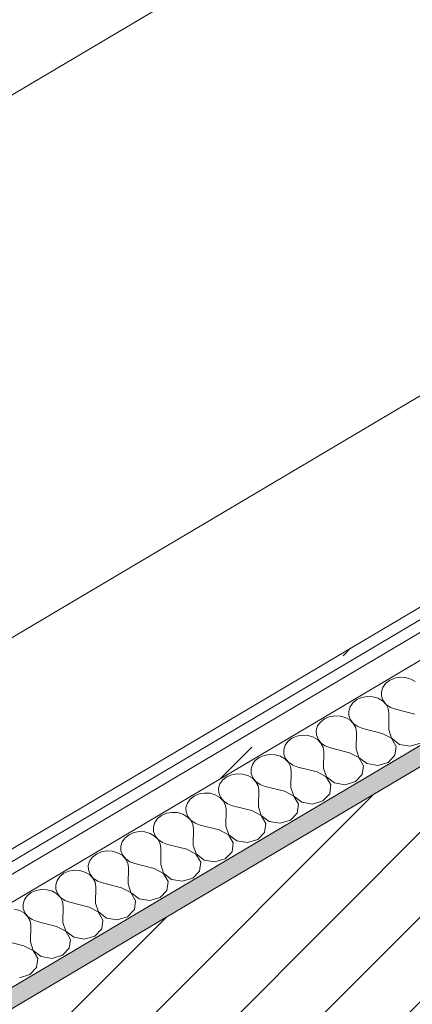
# Model space of a CAD drawing. Header units: millimetres. Extents: x -36631 to 27388, y -24993 to 6945.
# Tile 65 of 256: x -12112 to -11915, y -7712 to -7219. Entities that reach past the tile are written whole.
import ezdxf

# ---------------------------------------------------------------- set-up
doc = ezdxf.new("R2010")
doc.units = ezdxf.units.MM
doc.header["$MEASUREMENT"] = 0
doc.linetypes.add('Wipeout_Contour', pattern=[1000, 0, -1000])
for name, color, linetype in [('12_FAÇ_Façana', 7, 'Continuous'), ('Nuevo_08_E_Envans secs', 7, 'Continuous'), ('Nuevo_09_EI_Mobiliari general', 7, 'Continuous')]:
    doc.layers.add(name, color=color, linetype=linetype)
for name, color, linetype, lineweight, true_color in [('12_FAÇ_Façana_Pluma_Nº__176', 7, 'Continuous', 15, 0x93a0c6), ('Nuevo_08_E_Envans secs_Pluma_Nº__102', 7, 'Continuous', 5, 0xcccccc), ('Nuevo_08_E_Envans secs_Pluma_Nº__171', 171, 'Continuous', 13, 0xaaaaff), ('Nuevo_08_E_Envans secs_Pluma_Nº__177', 7, 'Continuous', 15, 0xf7e046)]:
    doc.layers.add(name, color=color, linetype=linetype, lineweight=lineweight, true_color=true_color)
for name, color, linetype, lineweight in [('12_FAÇ_Façana_Pluma_Nº__2', 8, 'Continuous', 5), ('12_FAÇ_Façana_Pluma_Nº__7', 7, 'Continuous', 5), ('Nuevo_08_E_Envans secs_Pluma_Nº__1', 7, 'Continuous', 5), ('Nuevo_09_EI_Mobiliari general_Pluma_Nº__1', 7, 'Continuous', 5)]:
    doc.layers.add(name, color=color, linetype=linetype, lineweight=lineweight)
pattern_1 = [(45, (0, 0), (-183.8478, 183.8478), [195, -65]), (45, (7e-14, 183.85), (-183.8478, 183.8478), [195, -65])]

# ---------------------------------------------------------------- blocks, each defined once
blk = doc.blocks.new('Elem Sección_78_1')
at = {"layer": '12_FAÇ_Façana_Pluma_Nº__176', "linetype": 'Continuous', "lineweight": 0, "true_color": 0x495063}
blk.add_hatch(color=251, dxfattribs=at).paths.add_polyline_path([(-13789.9, -8695.06), (-13783.66, -8702.05), (-11380.21, -7278.72), (-11386.45, -7271.74)])
at = {"layer": '12_FAÇ_Façana_Pluma_Nº__2', "linetype": 'Continuous', "lineweight": 5}
h = blk.add_hatch(dxfattribs=at)
h.set_pattern_fill('Ceramic_0001', color=8, style=0, pattern_type=2)
h.set_pattern_definition([(45, (0, 0), (-21.213203, 21.213203), [])])
h.paths.add_polyline_path([(-13783.66, -8702.05), (-13649.45, -8852.22), (-11246.01, -7428.9), (-11380.21, -7278.72)])
at = {"layer": '12_FAÇ_Façana_Pluma_Nº__7', "color": 7, "linetype": 'Continuous', "lineweight": 5}
blk.add_line((-11380.21, -7278.72), (-13783.66, -8702.05), dxfattribs=at)
at = {"layer": '12_FAÇ_Façana_Pluma_Nº__7', "color": 7, "linetype": 'Continuous', "lineweight": 5, "flags": 128}
blk.add_lwpolyline([(-11386.45, -7271.74), (-13010.64, -8233.58), (-13070.71, -8269.16), (-13789.9, -8695.06)], dxfattribs=at)
blk = doc.blocks.new('*X398')
at = {"layer": 'Nuevo_08_E_Envans secs_Pluma_Nº__102', "color": 254, "linetype": 'Continuous', "lineweight": 5, "true_color": 0xcccccc}
for p, q in [((-11928.69, -7551.53), (-11930.09, -7553.49)), ((-11926.69, -7549.96), (-11928.69, -7551.53)), ((-11924.23, -7548.89), (-11926.69, -7549.96)), ((-11921.5, -7548.4), (-11924.23, -7548.89)), ((-11918.72, -7548.55), (-11921.5, -7548.4)), ((-11916.09, -7549.3), (-11918.72, -7548.55)), ((-11913.81, -7550.62), (-11916.09, -7549.3)), ((-11930.09, -7553.49), (-11930.78, -7555.69)), ((-11930.78, -7555.69), (-11930.71, -7557.96)), ((-11945.04, -7561.21), (-11946.44, -7563.17)), ((-11943.03, -7559.64), (-11945.04, -7561.21)), ((-11940.57, -7558.57), (-11943.03, -7559.64)), ((-11937.85, -7558.09), (-11940.57, -7558.57)), ((-11935.06, -7558.23), (-11937.85, -7558.09)), ((-11932.44, -7558.98), (-11935.06, -7558.23)), ((-11930.16, -7560.3), (-11932.44, -7558.98)), ((-11930.71, -7557.96), (-11929.88, -7560.13)), ((-11928.41, -7562.07), (-11930.16, -7560.3)), ((-11929.88, -7560.13), (-11928.35, -7562.03)), ((-11927.33, -7564.16), (-11928.41, -7562.07)), ((-11928.35, -7562.03), (-11926.24, -7563.51)), ((-11946.44, -7563.17), (-11947.13, -7565.37)), ((-11947.13, -7565.37), (-11947.06, -7567.64)), ((-11926.98, -7566.41), (-11927.33, -7564.16)), ((-11927.13, -7574.63), (-11926.98, -7566.41)), ((-11926.24, -7563.51), (-11923.71, -7564.47)), ((-11914.05, -7566.89), (-11923.71, -7564.47)), ((-11961.39, -7570.89), (-11962.79, -7572.86)), ((-11959.38, -7569.32), (-11961.39, -7570.89)), ((-11956.92, -7568.25), (-11959.38, -7569.32)), ((-11954.19, -7567.77), (-11956.92, -7568.25)), ((-11951.41, -7567.91), (-11954.19, -7567.77)), ((-11948.78, -7568.66), (-11951.41, -7567.91)), ((-11946.51, -7569.98), (-11948.78, -7568.66)), ((-11947.06, -7567.64), (-11946.22, -7569.81)), ((-11944.76, -7571.75), (-11946.51, -7569.98)), ((-11946.22, -7569.81), (-11944.69, -7571.71)), ((-11943.67, -7573.84), (-11944.76, -7571.75)), ((-11944.69, -7571.71), (-11942.59, -7573.19)), ((-11962.79, -7572.86), (-11963.48, -7575.05)), ((-11963.48, -7575.05), (-11963.4, -7577.32)), ((-11943.33, -7576.09), (-11943.67, -7573.84)), ((-11943.48, -7584.31), (-11943.33, -7576.09)), ((-11942.59, -7573.19), (-11940.06, -7574.15)), ((-11930.4, -7576.57), (-11940.06, -7574.15)), ((-11925.76, -7579.02), (-11930.4, -7576.57)), ((-11927.13, -7574.63), (-11925.7, -7578.98)), ((-11977.73, -7580.57), (-11979.14, -7582.54)), ((-11975.73, -7579), (-11977.73, -7580.57)), ((-11973.27, -7577.93), (-11975.73, -7579)), ((-11970.54, -7577.45), (-11973.27, -7577.93)), ((-11967.76, -7577.59), (-11970.54, -7577.45)), ((-11965.13, -7578.35), (-11967.76, -7577.59)), ((-11962.85, -7579.66), (-11965.13, -7578.35)), ((-11963.4, -7577.32), (-11962.57, -7579.49)), ((-11961.11, -7581.43), (-11962.85, -7579.66)), ((-11962.57, -7579.49), (-11961.04, -7581.39)), ((-11960.02, -7583.52), (-11961.11, -7581.43)), ((-11961.04, -7581.39), (-11958.93, -7582.87)), ((-11923.4, -7583.08), (-11925.76, -7579.02)), ((-11925.7, -7578.98), (-11921.68, -7582.06)), ((-11916.26, -7582.96), (-11911.08, -7581.4)), ((-11979.14, -7582.54), (-11979.83, -7584.74)), ((-11979.83, -7584.74), (-11979.75, -7587)), ((-11959.68, -7585.77), (-11960.02, -7583.52)), ((-11959.82, -7594), (-11959.68, -7585.77)), ((-11958.93, -7582.87), (-11956.41, -7583.83)), ((-11946.75, -7586.25), (-11956.41, -7583.83)), ((-11942.11, -7588.7), (-11946.75, -7586.25)), ((-11943.48, -7584.31), (-11942.05, -7588.66)), ((-11924.02, -7587.55), (-11923.4, -7583.08)), ((-11921.68, -7582.06), (-11916.26, -7582.96)), ((-11994.08, -7590.25), (-11995.48, -7592.22)), ((-11992.07, -7588.68), (-11994.08, -7590.25)), ((-11989.61, -7587.61), (-11992.07, -7588.68)), ((-11986.89, -7587.13), (-11989.61, -7587.61)), ((-11984.11, -7587.27), (-11986.89, -7587.13)), ((-11981.48, -7588.03), (-11984.11, -7587.27)), ((-11979.2, -7589.34), (-11981.48, -7588.03)), ((-11979.75, -7587), (-11978.92, -7589.17)), ((-11977.45, -7591.11), (-11979.2, -7589.34)), ((-11978.92, -7589.17), (-11977.39, -7591.07)), ((-11976.37, -7593.2), (-11977.45, -7591.11)), ((-11977.39, -7591.07), (-11975.28, -7592.55)), ((-11939.75, -7592.76), (-11942.11, -7588.7)), ((-11942.05, -7588.66), (-11938.02, -7591.74)), ((-11938.02, -7591.74), (-11932.61, -7592.64)), ((-11932.61, -7592.64), (-11927.43, -7591.09)), ((-11927.43, -7591.09), (-11924.02, -7587.55)), ((-11995.48, -7592.22), (-11996.17, -7594.42)), ((-11996.17, -7594.42), (-11996.1, -7596.69)), ((-11996.1, -7596.69), (-11995.26, -7598.85)), ((-11976.02, -7595.45), (-11976.37, -7593.2)), ((-11976.17, -7603.68), (-11976.02, -7595.45)), ((-11975.28, -7592.55), (-11972.75, -7593.51)), ((-11963.09, -7595.93), (-11972.75, -7593.51)), ((-11958.46, -7598.38), (-11963.09, -7595.93)), ((-11959.82, -7594), (-11958.39, -7598.34)), ((-11940.36, -7597.23), (-11939.75, -7592.76)), ((-12010.43, -7599.94), (-12011.83, -7601.9)), ((-12008.42, -7598.36), (-12010.43, -7599.94)), ((-12005.96, -7597.29), (-12008.42, -7598.36)), ((-12003.24, -7596.81), (-12005.96, -7597.29)), ((-12000.45, -7596.95), (-12003.24, -7596.81)), ((-11997.82, -7597.71), (-12000.45, -7596.95)), ((-11995.55, -7599.02), (-11997.82, -7597.71)), ((-11993.8, -7600.79), (-11995.55, -7599.02)), ((-11995.26, -7598.85), (-11993.74, -7600.75)), ((-11992.71, -7602.88), (-11993.8, -7600.79)), ((-11993.74, -7600.75), (-11991.63, -7602.23)), ((-11956.1, -7602.44), (-11958.46, -7598.38)), ((-11958.39, -7598.34), (-11954.37, -7601.42)), ((-11954.37, -7601.42), (-11948.96, -7602.32)), ((-11948.96, -7602.32), (-11943.77, -7600.77)), ((-11943.77, -7600.77), (-11940.36, -7597.23)), ((-12019.58, -7606.49), (-12022.31, -7606.97)), ((-12016.8, -7606.63), (-12019.58, -7606.49)), ((-12014.17, -7607.39), (-12016.8, -7606.63)), ((-12011.83, -7601.9), (-12012.52, -7604.1)), ((-12012.52, -7604.1), (-12012.45, -7606.37)), ((-12012.45, -7606.37), (-12011.61, -7608.53)), ((-11992.37, -7605.13), (-11992.71, -7602.88)), ((-11992.52, -7613.36), (-11992.37, -7605.13)), ((-11991.63, -7602.23), (-11989.1, -7603.19)), ((-11979.44, -7605.61), (-11989.1, -7603.19)), ((-11974.81, -7608.06), (-11979.44, -7605.61)), ((-11976.17, -7603.68), (-11974.74, -7608.02)), ((-11956.71, -7606.91), (-11956.1, -7602.44)), ((-12026.77, -7609.62), (-12028.18, -7611.58)), ((-12024.77, -7608.04), (-12026.77, -7609.62)), ((-12022.31, -7606.97), (-12024.77, -7608.04)), ((-12011.9, -7608.7), (-12014.17, -7607.39)), ((-12010.15, -7610.47), (-12011.9, -7608.7)), ((-12011.61, -7608.53), (-12010.08, -7610.43)), ((-12009.06, -7612.56), (-12010.15, -7610.47)), ((-12010.08, -7610.43), (-12007.97, -7611.92)), ((-11972.44, -7612.12), (-11974.81, -7608.06)), ((-11974.74, -7608.02), (-11970.72, -7611.1)), ((-11970.72, -7611.1), (-11965.31, -7612)), ((-11965.31, -7612), (-11960.12, -7610.45)), ((-11960.12, -7610.45), (-11956.71, -7606.91)), ((-12035.93, -7616.17), (-12038.65, -7616.65)), ((-12033.15, -7616.31), (-12035.93, -7616.17)), ((-12030.52, -7617.07), (-12033.15, -7616.31)), ((-12028.18, -7611.58), (-12028.87, -7613.78)), ((-12028.87, -7613.78), (-12028.79, -7616.05)), ((-12028.79, -7616.05), (-12027.96, -7618.21)), ((-12008.72, -7614.81), (-12009.06, -7612.56)), ((-12008.87, -7623.04), (-12008.72, -7614.81)), ((-12007.97, -7611.92), (-12005.45, -7612.88)), ((-11995.79, -7615.29), (-12005.45, -7612.88)), ((-11991.15, -7617.74), (-11995.79, -7615.29)), ((-11992.52, -7613.36), (-11991.09, -7617.7)), ((-11973.06, -7616.59), (-11972.44, -7612.12)), ((-12044.52, -7621.26), (-12045.21, -7623.46)), ((-12043.12, -7619.3), (-12044.52, -7621.26)), ((-12041.11, -7617.72), (-12043.12, -7619.3)), ((-12038.65, -7616.65), (-12041.11, -7617.72)), ((-12028.24, -7618.38), (-12030.52, -7617.07)), ((-12026.5, -7620.15), (-12028.24, -7618.38)), ((-12027.96, -7618.21), (-12026.43, -7620.11)), ((-12025.41, -7622.24), (-12026.5, -7620.15)), ((-12026.43, -7620.11), (-12024.32, -7621.6)), ((-11988.79, -7621.8), (-11991.15, -7617.74)), ((-11991.09, -7617.7), (-11987.06, -7620.78)), ((-11987.06, -7620.78), (-11981.65, -7621.68)), ((-11981.65, -7621.68), (-11976.47, -7620.13)), ((-11976.47, -7620.13), (-11973.06, -7616.59)), ((-12055, -7626.33), (-12057.46, -7627.4)), ((-12052.28, -7625.85), (-12055, -7626.33)), ((-12049.49, -7625.99), (-12052.28, -7625.85)), ((-12046.86, -7626.75), (-12049.49, -7625.99)), ((-12045.21, -7623.46), (-12045.14, -7625.73)), ((-12045.14, -7625.73), (-12044.31, -7627.89)), ((-12025.06, -7624.49), (-12025.41, -7622.24)), ((-12025.21, -7632.72), (-12025.06, -7624.49)), ((-12024.32, -7621.6), (-12021.79, -7622.56)), ((-12012.13, -7624.97), (-12021.79, -7622.56)), ((-12007.5, -7627.42), (-12012.13, -7624.97)), ((-12008.87, -7623.04), (-12007.43, -7627.38)), ((-11992.81, -7629.81), (-11989.41, -7626.27)), ((-11989.41, -7626.27), (-11988.79, -7621.8)), ((-12060.87, -7630.94), (-12061.56, -7633.14)), ((-12059.47, -7628.98), (-12060.87, -7630.94)), ((-12057.46, -7627.4), (-12059.47, -7628.98)), ((-12044.59, -7628.06), (-12046.86, -7626.75)), ((-12042.84, -7629.83), (-12044.59, -7628.06)), ((-12044.31, -7627.89), (-12042.78, -7629.79)), ((-12041.76, -7631.92), (-12042.84, -7629.83)), ((-12042.78, -7629.79), (-12040.67, -7631.28)), ((-12040.67, -7631.28), (-12038.14, -7632.24)), ((-12005.14, -7631.48), (-12007.5, -7627.42)), ((-12007.43, -7627.38), (-12003.41, -7630.46)), ((-12003.41, -7630.46), (-11998, -7631.36)), ((-11998, -7631.36), (-11992.81, -7629.81)), ((-12071.35, -7636.01), (-12073.81, -7637.08)), ((-12068.62, -7635.53), (-12071.35, -7636.01)), ((-12065.84, -7635.67), (-12068.62, -7635.53)), ((-12063.21, -7636.43), (-12065.84, -7635.67)), ((-12061.56, -7633.14), (-12061.49, -7635.41)), ((-12061.49, -7635.41), (-12060.65, -7637.57)), ((-12041.41, -7634.17), (-12041.76, -7631.92)), ((-12041.56, -7642.4), (-12041.41, -7634.17)), ((-12028.48, -7634.65), (-12038.14, -7632.24)), ((-12023.85, -7637.1), (-12028.48, -7634.65)), ((-12025.21, -7632.72), (-12023.78, -7637.06)), ((-12009.16, -7639.49), (-12005.75, -7635.95)), ((-12005.75, -7635.95), (-12005.14, -7631.48)), ((-12077.22, -7640.62), (-12077.91, -7642.82)), ((-12075.82, -7638.66), (-12077.22, -7640.62)), ((-12073.81, -7637.08), (-12075.82, -7638.66)), ((-12060.94, -7637.74), (-12063.21, -7636.43)), ((-12059.19, -7639.51), (-12060.94, -7637.74)), ((-12060.65, -7637.57), (-12059.12, -7639.47)), ((-12058.1, -7641.6), (-12059.19, -7639.51)), ((-12059.12, -7639.47), (-12057.02, -7640.96)), ((-12057.02, -7640.96), (-12054.49, -7641.92)), ((-12021.48, -7641.16), (-12023.85, -7637.1)), ((-12023.78, -7637.06), (-12019.76, -7640.14)), ((-12022.1, -7645.63), (-12021.48, -7641.16)), ((-12019.76, -7640.14), (-12014.35, -7641.04)), ((-12014.35, -7641.04), (-12009.16, -7639.49)), ((-12087.7, -7645.69), (-12090.16, -7646.76)), ((-12084.97, -7645.21), (-12087.7, -7645.69)), ((-12082.19, -7645.35), (-12084.97, -7645.21)), ((-12079.56, -7646.11), (-12082.19, -7645.35)), ((-12077.28, -7647.42), (-12079.56, -7646.11)), ((-12077.91, -7642.82), (-12077.83, -7645.09)), ((-12077.83, -7645.09), (-12077, -7647.26)), ((-12057.76, -7643.85), (-12058.1, -7641.6)), ((-12057.91, -7652.08), (-12057.76, -7643.85)), ((-12044.83, -7644.34), (-12054.49, -7641.92)), ((-12040.19, -7646.78), (-12044.83, -7644.34)), ((-12041.56, -7642.4), (-12040.13, -7646.74)), ((-12025.51, -7649.17), (-12022.1, -7645.63)), ((-12093.57, -7650.3), (-12094.25, -7652.5)), ((-12092.16, -7648.34), (-12093.57, -7650.3)), ((-12090.16, -7646.76), (-12092.16, -7648.34)), ((-12075.54, -7649.19), (-12077.28, -7647.42)), ((-12077, -7647.26), (-12075.47, -7649.15)), ((-12074.45, -7651.28), (-12075.54, -7649.19)), ((-12075.47, -7649.15), (-12073.36, -7650.64)), ((-12073.36, -7650.64), (-12070.84, -7651.6)), ((-12037.83, -7650.84), (-12040.19, -7646.78)), ((-12040.13, -7646.74), (-12036.11, -7649.82)), ((-12038.45, -7655.31), (-12037.83, -7650.84)), ((-12036.11, -7649.82), (-12030.69, -7650.72)), ((-12030.69, -7650.72), (-12025.51, -7649.17)), ((-12104.04, -7655.37), (-12106.5, -7656.44)), ((-12101.32, -7654.89), (-12104.04, -7655.37)), ((-12098.53, -7655.04), (-12101.32, -7654.89)), ((-12095.91, -7655.79), (-12098.53, -7655.04)), ((-12093.63, -7657.1), (-12095.91, -7655.79)), ((-12094.25, -7652.5), (-12094.18, -7654.77)), ((-12094.18, -7654.77), (-12093.35, -7656.94)), ((-12074.11, -7653.53), (-12074.45, -7651.28)), ((-12074.25, -7661.76), (-12074.11, -7653.53)), ((-12061.18, -7654.02), (-12070.84, -7651.6)), ((-12056.54, -7656.46), (-12061.18, -7654.02)), ((-12057.91, -7652.08), (-12056.48, -7656.42)), ((-12041.86, -7658.85), (-12038.45, -7655.31)), ((-12109.91, -7659.98), (-12110.6, -7662.18)), ((-12108.51, -7658.02), (-12109.91, -7659.98)), ((-12106.5, -7656.44), (-12108.51, -7658.02)), ((-12091.88, -7658.87), (-12093.63, -7657.1)), ((-12093.35, -7656.94), (-12091.82, -7658.83)), ((-12090.8, -7660.96), (-12091.88, -7658.87)), ((-12091.82, -7658.83), (-12089.71, -7660.32)), ((-12090.45, -7663.22), (-12090.8, -7660.96)), ((-12089.71, -7660.32), (-12087.18, -7661.28)), ((-12054.18, -7660.53), (-12056.54, -7656.46)), ((-12056.48, -7656.42), (-12052.45, -7659.5)), ((-12054.79, -7664.99), (-12054.18, -7660.53)), ((-12052.45, -7659.5), (-12047.04, -7660.4)), ((-12047.04, -7660.4), (-12041.86, -7658.85)), ((-12112.25, -7665.47), (-12114.88, -7664.72)), ((-12109.98, -7666.79), (-12112.25, -7665.47)), ((-12110.6, -7662.18), (-12110.53, -7664.45)), ((-12110.53, -7664.45), (-12109.69, -7666.62)), ((-12090.6, -7671.44), (-12090.45, -7663.22)), ((-12077.52, -7663.7), (-12087.18, -7661.28)), ((-12072.89, -7666.14), (-12077.52, -7663.7)), ((-12074.25, -7661.76), (-12072.82, -7666.1)), ((-12058.2, -7668.53), (-12054.79, -7664.99)), ((-12108.23, -7668.55), (-12109.98, -7666.79)), ((-12109.69, -7666.62), (-12108.16, -7668.51)), ((-12107.14, -7670.64), (-12108.23, -7668.55)), ((-12108.16, -7668.51), (-12106.06, -7670)), ((-12106.8, -7672.9), (-12107.14, -7670.64)), ((-12106.06, -7670), (-12103.53, -7670.96)), ((-12070.53, -7670.21), (-12072.89, -7666.14)), ((-12072.82, -7666.1), (-12068.8, -7669.18)), ((-12071.14, -7674.67), (-12070.53, -7670.21)), ((-12068.8, -7669.18), (-12063.39, -7670.08)), ((-12063.39, -7670.08), (-12058.2, -7668.53)), ((-12106.95, -7681.12), (-12106.8, -7672.9)), ((-12093.87, -7673.38), (-12103.53, -7670.96)), ((-12089.24, -7675.82), (-12093.87, -7673.38)), ((-12090.6, -7671.44), (-12089.17, -7675.78)), ((-12089.17, -7675.78), (-12085.15, -7678.86)), ((-12074.55, -7678.21), (-12071.14, -7674.67)), ((-12110.22, -7683.06), (-12119.88, -7680.64)), ((-12086.87, -7679.89), (-12089.24, -7675.82)), ((-12087.49, -7684.36), (-12086.87, -7679.89)), ((-12085.15, -7678.86), (-12079.74, -7679.76)), ((-12079.74, -7679.76), (-12074.55, -7678.21)), ((-12105.58, -7685.5), (-12110.22, -7683.06)), ((-12106.95, -7681.12), (-12105.52, -7685.46)), ((-12103.22, -7689.57), (-12105.58, -7685.5)), ((-12105.52, -7685.46), (-12101.49, -7688.55)), ((-12090.9, -7687.89), (-12087.49, -7684.36)), ((-12103.84, -7694.04), (-12103.22, -7689.57)), ((-12101.49, -7688.55), (-12096.08, -7689.44)), ((-12096.08, -7689.44), (-12090.9, -7687.89)), ((-12107.24, -7697.57), (-12103.84, -7694.04)), ((-12112.43, -7699.13), (-12107.24, -7697.57))]:
    blk.add_line(p, q, dxfattribs=at)
blk = doc.blocks.new('Elem Sección_313_1')
at = {"layer": 'Nuevo_08_E_Envans secs', "lineweight": 0}
blk.add_blockref('*X398', (0, 0), dxfattribs=at)
at = {"color": 254, "linetype": 'Wipeout_Contour', "lineweight": 0, "ltscale": 57777.135937}
blk.add_wipeout([(-11427.03, -7226.34), (-13018.6, -8168.87), (-13014.85, -8173.06), (-11423.28, -7230.53)], dxfattribs=at).dxf.layer = 'Nuevo_08_E_Envans secs'
at = {"layer": 'Nuevo_08_E_Envans secs_Pluma_Nº__171', "linetype": 'Continuous', "lineweight": 13, "true_color": 0xaaaaff}
h = blk.add_hatch(dxfattribs=at)
h.set_pattern_fill('Panellat_HPL_0001', color=161, style=0, pattern_type=2)
h.set_pattern_definition(pattern_1)
h.paths.add_polyline_path([(-11427.03, -7226.34), (-13018.6, -8168.87), (-13014.85, -8173.06), (-11423.28, -7230.53)])
at = {"color": 254, "linetype": 'Wipeout_Contour', "lineweight": 0, "ltscale": 57791.445021}
blk.add_wipeout([(-11419.54, -7234.72), (-13021.4, -8183.35), (-13013.29, -8192.43), (-11411.42, -7243.8)], dxfattribs=at).dxf.layer = 'Nuevo_08_E_Envans secs'
at = {"layer": 'Nuevo_08_E_Envans secs_Pluma_Nº__177', "linetype": 'Continuous', "lineweight": 15, "true_color": 0xf7e046}
h = blk.add_hatch(dxfattribs=at)
h.set_pattern_fill('Panellat_HPL_0001', color=53, style=0, pattern_type=2)
h.set_pattern_definition(pattern_1)
h.paths.add_polyline_path([(-11419.54, -7234.72), (-13021.4, -8183.35), (-13013.29, -8192.43), (-11411.42, -7243.8)])
at = {"layer": 'Nuevo_08_E_Envans secs_Pluma_Nº__1', "color": 7, "linetype": 'Continuous', "lineweight": 5}
blk.add_line((-11427.03, -7226.34), (-13018.6, -8168.87), dxfattribs=at)
at = {"layer": 'Nuevo_08_E_Envans secs_Pluma_Nº__1', "color": 7, "linetype": 'Continuous', "lineweight": 5, "flags": 128}
for points in [[(-11423.28, -7230.53), (-13014.85, -8173.06), (-13020, -8176.11)], [(-11419.54, -7234.72), (-13016.25, -8180.3), (-13021.4, -8183.35)], [(-11411.42, -7243.8), (-13013.29, -8192.43), (-13024.45, -8199.04), (-13035.6, -8205.64)]]:
    blk.add_lwpolyline(points, dxfattribs=at)
blk = doc.blocks.new('Elem Sección_339_1')
at = {"layer": 'Nuevo_09_EI_Mobiliari general_Pluma_Nº__1', "color": 7, "linetype": 'Continuous', "lineweight": 5}
blk.add_line((-9840.53, -5908.63), (-12843.08, -7686.75), dxfattribs=at)
blk = doc.blocks.new('Elem Sección_340_1')
at = {"layer": 'Nuevo_09_EI_Mobiliari general_Pluma_Nº__1', "color": 7, "linetype": 'Continuous', "lineweight": 5}
blk.add_line((-11614.29, -7231.26), (-12948.39, -8021.32), dxfattribs=at)

msp = doc.modelspace()

# ---------------------------------------------------------------- block references
at = {"layer": '12_FAÇ_Façana', "lineweight": 0}
msp.add_blockref('Elem Sección_78_1', (0, 0), dxfattribs=at)

# ---------------------------------------------------------------- next in the draw order: block references
at = {"layer": 'Nuevo_08_E_Envans secs', "lineweight": 0}
msp.add_blockref('Elem Sección_313_1', (0, 0), dxfattribs=at)

# ---------------------------------------------------------------- next in the draw order: block references
at = {"layer": 'Nuevo_09_EI_Mobiliari general', "lineweight": 0}
for name in ['Elem Sección_339_1', 'Elem Sección_340_1']:
    msp.add_blockref(name, (0, 0), dxfattribs=at)

doc.saveas('drawing.dxf')
